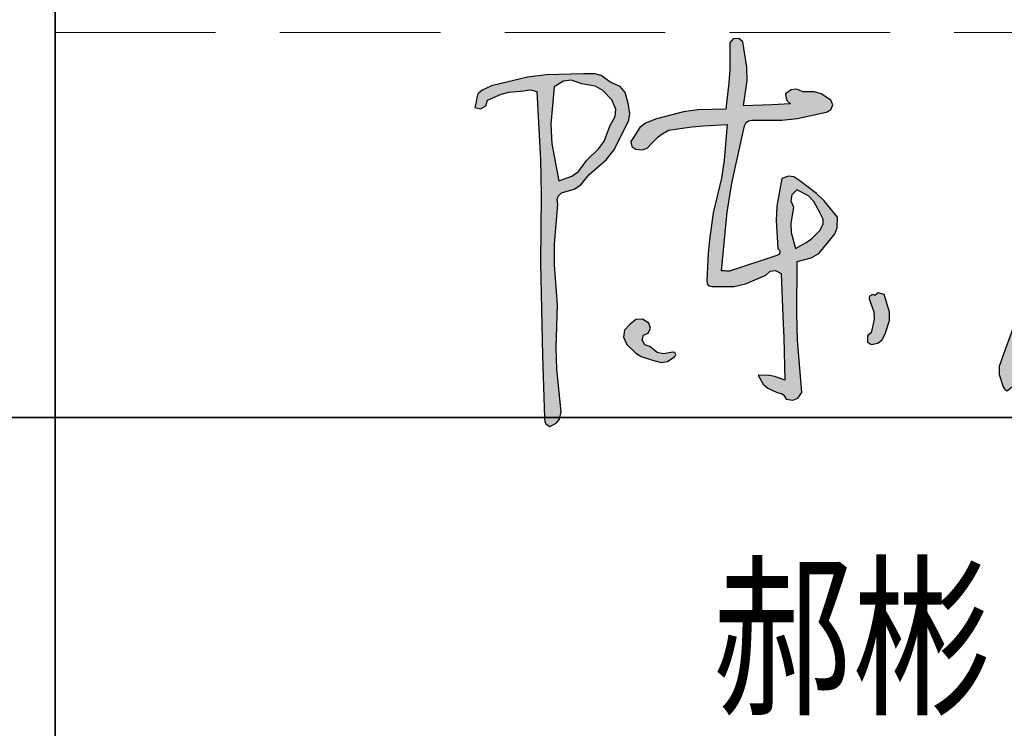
# Model space of a CAD drawing. Extents: x 1109697 to 1467097, y -139975 to 53891.
# Tile 139 of 256: x 1274142 to 1275675, y -121957 to -120853. Entities that reach past the tile are written whole.
import ezdxf

# ---------------------------------------------------------------- set-up
doc = ezdxf.new("R2010")
doc.units = 0
doc.header["$LTSCALE"] = 1000
doc.header["$MEASUREMENT"] = 0
doc.linetypes.add('DASH', pattern=[0.35, 0.25, -0.1])
doc.layers.add('A-ANNO-TEXT', color=7, linetype='Continuous')
doc.layers.add('PUB_TEXT', color=7, linetype='Continuous')
doc.layers.add('不打印线', color=254, linetype='DASH', lineweight=0, plot=False)
doc.layers.add('图框', color=4, linetype='Continuous', lineweight=35)
doc.styles.add('-黑体', font='simhei.ttf', dxfattribs={"width": 0.8})

# ---------------------------------------------------------------- blocks, each defined once
blk = doc.blocks.new('陈岚')
h = blk.add_hatch(color=256)
h.paths.add_polyline_path([(-3.97583878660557, 1.115385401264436), (-3.925680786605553, 1.233462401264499), (-3.919030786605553, 1.309939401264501), (-3.94805478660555, 1.434902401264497), (-3.990838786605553, 1.559401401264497), (-4.054106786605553, 1.624587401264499), (-4.177273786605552, 1.671067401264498), (-4.288731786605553, 1.7406784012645), (-4.365898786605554, 1.759131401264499), (-4.496790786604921, 1.747473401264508), (-4.936480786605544, 1.708949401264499), (-5.157754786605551, 1.6663964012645), (-5.580370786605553, 1.5390924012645), (-5.645457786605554, 1.503923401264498), (-5.676668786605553, 1.482643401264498), (-5.733183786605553, 1.434902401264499), (-5.744699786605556, 1.368288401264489), (-5.750256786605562, 1.334945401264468), (-5.760967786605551, 1.268197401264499), (-5.691688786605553, 1.257342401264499), (-5.631726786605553, 1.297317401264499), (-5.615100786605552, 1.365442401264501), (-5.456995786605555, 1.447995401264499), (-5.367684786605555, 1.477277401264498), (-5.191393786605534, 1.504362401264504), (-5.131640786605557, 1.517241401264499), (-5.098333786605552, 1.517241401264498), (-5.038580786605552, 1.504362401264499), (-4.943640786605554, 0.6956524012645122), (-4.908841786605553, 0.2892014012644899), (-4.864930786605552, -0.5238775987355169), (-4.806296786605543, -1.257817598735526), (-4.774341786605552, -1.624605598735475), (-4.705171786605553, -2.357628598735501), (-4.696142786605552, -2.404569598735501), (-4.677186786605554, -2.4311075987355), (-4.635711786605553, -2.4548725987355), (-4.559575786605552, -2.411021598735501), (-4.524927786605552, -2.3609745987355), (-4.510682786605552, -2.2742755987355), (-4.591717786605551, -1.772641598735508), (-4.616912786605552, -1.517888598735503), (-4.635711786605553, -1.0100985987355), (-4.699707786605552, -0.5357025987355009), (-4.713760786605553, -0.2939985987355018), (-4.705171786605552, 0.1846174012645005), (-4.718312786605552, 0.2403684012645), (-4.708272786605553, 0.2805304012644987), (-4.670441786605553, 0.3235384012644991), (-4.522161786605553, 0.3742254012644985), (-4.447136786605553, 0.4309104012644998), (-4.357870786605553, 0.5597034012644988), (-4.164779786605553, 0.7480454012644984), (-4.082548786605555, 0.8676554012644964)])
h.paths.add_polyline_path([(-4.848408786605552, 1.1266144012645), (-4.837145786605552, 1.5738224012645), (-4.727869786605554, 1.648691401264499), (-4.638574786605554, 1.6638904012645), (-4.510682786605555, 1.629391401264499), (-4.350190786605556, 1.610076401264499), (-4.262931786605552, 1.5705624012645), (-4.142543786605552, 1.4626864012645), (-4.090067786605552, 1.3522714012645), (-4.090067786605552, 1.2674754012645), (-4.142543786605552, 1.157061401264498), (-4.204848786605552, 0.9678614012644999), (-4.259169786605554, 0.8743094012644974), (-4.392600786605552, 0.726407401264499), (-4.485722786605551, 0.5892584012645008), (-4.559855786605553, 0.5280184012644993), (-4.712117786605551, 0.4624584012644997), (-4.822462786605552, 0.8959854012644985)], flags=16)
h.paths.add_polyline_path([(-2.534519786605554, 1.294072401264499), (-2.510800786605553, 1.3138374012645), (-2.468550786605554, 1.323765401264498), (-2.113999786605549, 1.347960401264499), (-1.935123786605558, 1.379193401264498), (-1.593351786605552, 1.4765784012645), (-1.541194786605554, 1.507593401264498), (-1.523776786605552, 1.568557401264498), (-1.551675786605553, 1.622445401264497), (-1.67094778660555, 1.689483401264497), (-1.748522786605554, 1.707260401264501), (-1.885084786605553, 1.698851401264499), (-1.965702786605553, 1.7241754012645), (-2.025418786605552, 1.7142224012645), (-2.093465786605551, 1.6641214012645), (-2.081301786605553, 1.610689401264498), (-2.064796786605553, 1.582631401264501), (-2.024005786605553, 1.546038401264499), (-2.246165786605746, 1.52271140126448), (-2.357307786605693, 1.511597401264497), (-2.579687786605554, 1.490470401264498), (-2.557104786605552, 1.793291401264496), (-2.568702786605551, 1.951309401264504), (-2.635255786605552, 2.2475874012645), (-2.684284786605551, 2.285029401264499), (-2.750854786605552, 2.2759524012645), (-2.788068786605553, 2.2267494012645), (-2.769387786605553, 1.910561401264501), (-2.769387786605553, 1.751089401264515), (-2.788068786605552, 1.434902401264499), (-3.118784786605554, 1.407587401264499), (-3.28599078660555, 1.373289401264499), (-3.600753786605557, 1.2681974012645), (-3.728175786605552, 1.211141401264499), (-3.790154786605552, 1.154188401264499), (-3.857756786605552, 1.032032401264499), (-3.885448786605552, 0.9818934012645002), (-3.871055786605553, 0.9243214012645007), (-3.823026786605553, 0.8931124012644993), (-3.740959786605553, 0.8910594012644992), (-3.688952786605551, 0.9141734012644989), (-3.635483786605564, 0.9764644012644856), (-3.571251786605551, 1.053590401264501), (-3.532064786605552, 1.088422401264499), (-3.447940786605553, 1.143169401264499), (-3.175252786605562, 1.200412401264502), (-3.037121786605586, 1.222736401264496), (-2.760284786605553, 1.254305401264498), (-2.766425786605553, 0.830244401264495), (-2.786107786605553, 0.6165584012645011), (-2.857528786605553, 0.1985094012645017), (-2.883527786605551, -0.1229275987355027), (-2.889108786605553, -0.2847645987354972), (-2.885312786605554, -0.6072295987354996), (-2.878599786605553, -0.6459445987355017), (-2.854567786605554, -0.6699765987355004), (-2.815852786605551, -0.6766895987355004), (-2.557032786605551, -0.6575695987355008), (-2.422310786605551, -0.6201465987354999), (-2.190709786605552, -0.503039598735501), (-2.138965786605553, -0.4507525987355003), (-2.077560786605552, -0.4389435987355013), (-2.010113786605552, -0.4683085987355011), (-1.956014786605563, -0.9735585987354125), (-1.93100578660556, -1.226427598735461), (-1.885084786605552, -1.732485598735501), (-2.008382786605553, -1.694933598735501), (-2.075796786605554, -1.686140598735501), (-2.204601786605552, -1.690809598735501), (-2.138231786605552, -1.793624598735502), (-2.082070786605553, -1.839874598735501), (-1.968437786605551, -1.885298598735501), (-1.91631378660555, -1.890892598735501), (-1.885169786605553, -1.910357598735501), (-1.857300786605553, -1.954758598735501), (-1.777123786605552, -1.964489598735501), (-1.717025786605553, -1.934440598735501), (-1.676703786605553, -1.864460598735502), (-1.764115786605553, -1.248033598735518), (-1.794788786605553, -0.9371205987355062), (-1.829516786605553, -0.3154965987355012), (-1.66402778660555, -0.2635685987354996), (-1.579616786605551, -0.2039845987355), (-1.475269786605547, -0.0654395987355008), (-1.401966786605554, 0.0388504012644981), (-1.380117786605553, 0.1128034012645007), (-1.384970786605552, 0.2401854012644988), (-1.553559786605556, 0.4225084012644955), (-1.650667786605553, 0.5053364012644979), (-1.857300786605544, 0.6430554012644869), (-1.932268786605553, 0.6858244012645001), (-1.992785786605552, 0.6897284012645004), (-2.072627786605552, 0.6569474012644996), (-2.109790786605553, 0.3256044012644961), (-2.108361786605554, 0.1541024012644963), (-2.065681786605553, -0.1765755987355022), (-2.040891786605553, -0.1990435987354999), (-2.044460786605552, -0.2418735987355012), (-2.07262778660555, -0.2599285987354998), (-2.292209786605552, -0.3486205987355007), (-2.401957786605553, -0.3930745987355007), (-2.621363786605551, -0.4822005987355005), (-2.660261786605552, -0.4822005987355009), (-2.679710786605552, -0.4822005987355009), (-2.718607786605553, -0.4822005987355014), (-2.692169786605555, 0.2150944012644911), (-2.658606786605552, 0.5647164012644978), (-2.551903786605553, 1.254305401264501)])
h.paths.add_polyline_path([(-1.940978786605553, 0.4690934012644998), (-1.885084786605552, 0.5319184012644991), (-1.742903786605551, 0.4689114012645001), (-1.673782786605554, 0.4080184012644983), (-1.593351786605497, 0.2749154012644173), (-1.552201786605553, 0.2054194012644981), (-1.548239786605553, 0.1479684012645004), (-1.579459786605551, 0.0734814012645), (-1.677065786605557, -0.0349075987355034), (-1.734602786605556, -0.0838145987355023), (-1.857300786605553, -0.1626835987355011), (-1.919459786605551, 0.0229394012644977), (-1.931544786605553, 0.1286764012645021), (-1.912868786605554, 0.3235384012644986), (-1.950348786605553, 0.3988134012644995)], flags=16)
h.paths.add_polyline_path([(-3.593807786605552, -1.301832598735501), (-3.537311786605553, -1.275250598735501), (-3.513749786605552, -1.213399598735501), (-3.538239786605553, -1.1559655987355), (-3.617816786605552, -1.114786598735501), (-3.693518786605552, -1.124249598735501), (-3.760511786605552, -1.1837495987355), (-3.822779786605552, -1.258907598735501), (-3.829919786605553, -1.342202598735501), (-3.781349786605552, -1.4268605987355), (-3.674408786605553, -1.519823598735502), (-3.60555678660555, -1.556544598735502), (-3.468778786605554, -1.5935655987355), (-3.362517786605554, -1.615492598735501), (-3.289968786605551, -1.598309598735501), (-3.204829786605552, -1.5310505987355), (-3.196424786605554, -1.510287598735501), (-3.210457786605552, -1.485728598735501), (-3.232613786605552, -1.482428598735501), (-3.341671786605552, -1.511341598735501), (-3.417697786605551, -1.498037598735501), (-3.51045478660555, -1.433806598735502), (-3.570984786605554, -1.418491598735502), (-3.605987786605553, -1.363069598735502)], flags=17)
h.paths.add_polyline_path([(-0.6955067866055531, -0.8473235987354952), (-0.752882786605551, -0.6905815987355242), (-0.7733557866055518, -0.6406705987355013), (-0.8459987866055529, -0.6253775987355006), (-0.8848567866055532, -0.662797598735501), (-0.9130757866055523, -0.6524595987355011), (-0.9460607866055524, -0.6744495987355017), (-0.9473717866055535, -0.7044735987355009), (-0.8833727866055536, -0.8536415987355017), (-0.8720767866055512, -0.9472325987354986), (-0.8987487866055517, -1.107343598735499), (-0.9406357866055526, -1.1439635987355), (-0.9371337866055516, -1.214004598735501), (-0.8918027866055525, -1.246263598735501), (-0.810390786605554, -1.222950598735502), (-0.7664367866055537, -1.184729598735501), (-0.7320447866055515, -1.107343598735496), (-0.6905897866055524, -0.9456605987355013)])
h.paths.add_polyline_path([(1.706011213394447, 1.4071184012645), (1.663840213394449, 1.4579434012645), (1.607877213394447, 1.472542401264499), (1.546252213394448, 1.448794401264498), (1.472506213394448, 1.4098484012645), (1.414047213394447, 1.407899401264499), (1.337871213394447, 1.441848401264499), (1.432385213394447, 1.669793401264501), (1.451255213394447, 1.808170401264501), (1.421223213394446, 2.053098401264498), (1.383244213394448, 2.0974784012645), (1.308948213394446, 2.093940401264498), (1.27535721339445, 2.046152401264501), (1.254100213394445, 1.828327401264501), (1.238762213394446, 1.719571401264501), (1.198951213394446, 1.504362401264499), (1.141307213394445, 1.497810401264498), (1.111761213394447, 1.488947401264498), (1.060030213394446, 1.462686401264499), (1.060290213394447, 1.422233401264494), (1.066663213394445, 1.399926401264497), (1.087814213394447, 1.365442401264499), (1.027760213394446, 1.325198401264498), (0.964004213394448, 1.3276504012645), (0.9072182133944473, 1.372388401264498), (0.9203032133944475, 1.397825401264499), (0.9009982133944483, 1.432574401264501), (0.8724872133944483, 1.4349024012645), (0.858842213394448, 1.3996614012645), (0.8132852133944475, 1.3856444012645), (0.7821892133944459, 1.407118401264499), (0.7208222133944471, 1.416806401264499), (0.6723382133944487, 1.3925644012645), (0.6432682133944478, 1.3376584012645), (0.6634822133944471, 1.255421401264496), (0.7035562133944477, 1.209336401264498), (0.7821892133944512, 1.177899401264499), (1.028252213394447, 1.180186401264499), (1.153137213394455, 1.1943774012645), (1.393439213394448, 1.247359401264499), (1.226392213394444, 0.8505704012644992), (1.157520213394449, 0.6439534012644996), (1.053084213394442, 0.2262934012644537), (0.9314562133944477, -0.3740525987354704), (0.8575572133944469, -0.6724365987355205), (0.6849452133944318, -1.260155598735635), (0.6430532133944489, -1.410233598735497), (0.6480972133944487, -1.504390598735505), (0.7057832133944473, -1.649133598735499), (0.7219562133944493, -1.668997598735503), (0.7323012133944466, -1.677864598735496), (0.7544052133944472, -1.690809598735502), (0.7988202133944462, -1.650312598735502), (0.8249692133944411, -1.632880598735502), (0.8794332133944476, -1.607457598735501), (0.9603392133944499, -0.9679095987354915), (1.020513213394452, -0.6488465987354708), (1.178113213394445, -0.0237635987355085), (1.25288021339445, 0.3808164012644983), (1.312508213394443, 0.5824154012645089), (1.469846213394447, 0.9625724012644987), (1.579842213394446, 1.131226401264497), (1.627832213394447, 1.22156140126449)])
h.paths.add_polyline_path([(2.215991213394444, 0.0692164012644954), (2.282531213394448, 0.1568334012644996), (2.297940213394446, 0.2276284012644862), (2.300823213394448, 0.2651114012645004), (2.296423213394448, 0.3374304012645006), (2.24708421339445, 0.3760954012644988), (2.204814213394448, 0.3857024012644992), (2.143610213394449, 0.3721604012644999), (2.054580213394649, 0.2917204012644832), (2.010125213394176, 0.2514334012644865), (1.921337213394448, 0.1707254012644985), (1.71694821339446, 0.253773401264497), (1.609580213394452, 0.2862664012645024), (1.393439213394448, 0.3304844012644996), (1.347616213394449, 0.2807824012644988), (1.361758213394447, 0.1959324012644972), (1.421223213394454, 0.1637794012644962), (1.594659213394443, 0.0989524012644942), (1.679438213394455, 0.0579764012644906), (1.837985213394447, -0.0376555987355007), (1.738156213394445, -0.2341385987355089), (1.675333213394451, -0.3283725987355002), (1.532360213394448, -0.4960935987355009), (1.47655921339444, -0.4938675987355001), (1.448576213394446, -0.491068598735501), (1.39343921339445, -0.4822005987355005), (1.38430821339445, -0.5471345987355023), (1.425959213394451, -0.603661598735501), (1.490684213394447, -0.6141755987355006), (1.515689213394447, -0.6225105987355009), (1.528192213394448, -0.6266785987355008), (1.553198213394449, -0.6350135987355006), (1.664262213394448, -0.6069415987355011), (1.725258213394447, -0.5573825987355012), (1.775471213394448, -0.4544165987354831), (1.879736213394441, -0.2739975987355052), (1.944034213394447, -0.1882675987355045), (2.08804221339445, -0.0376555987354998), (2.175659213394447, 0.0288844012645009)])
h.paths.add_polyline_path([(2.602048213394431, 0.8444904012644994), (2.540021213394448, 0.9119554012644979), (2.466253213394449, 0.9303974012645), (2.379775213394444, 0.9000584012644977), (2.230444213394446, 0.8969114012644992), (2.146880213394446, 0.8690564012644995), (2.025528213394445, 0.7819754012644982), (1.897887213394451, 0.7005684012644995), (1.839754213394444, 0.6377224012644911), (1.768525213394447, 0.5041344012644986), (1.783183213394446, 0.4736774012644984), (1.828133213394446, 0.4661854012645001), (1.851877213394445, 0.4902424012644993), (1.840571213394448, 0.5239794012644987), (1.872049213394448, 0.5633284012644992), (1.907445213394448, 0.5597034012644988), (1.910705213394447, 0.5375414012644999), (1.935319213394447, 0.5234764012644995), (1.956068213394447, 0.5319184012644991), (2.053714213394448, 0.6357974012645), (2.120249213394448, 0.6791224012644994), (2.254747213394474, 0.7264074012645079), (2.346413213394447, 0.7607194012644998), (2.416297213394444, 0.7527324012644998), (2.497858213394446, 0.6986234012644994), (2.505184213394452, 0.6684364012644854), (2.512834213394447, 0.6531364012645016), (2.532588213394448, 0.6291634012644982), (2.532588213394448, 0.4569014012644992), (2.532588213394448, 0.3707714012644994), (2.532588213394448, 0.1985094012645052), (2.446424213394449, -0.2332295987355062), (2.429264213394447, -0.4591625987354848), (2.449235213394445, -0.8989625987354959), (2.463455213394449, -0.9731935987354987), (2.494133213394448, -1.015376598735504), (2.560372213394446, -1.051775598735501), (2.641258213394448, -1.053675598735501), (2.685179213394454, -1.066224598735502), (2.754861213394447, -1.1073435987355), (2.924171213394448, -1.122707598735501), (3.021245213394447, -1.1032925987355), (3.171622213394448, -1.0239915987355), (3.308692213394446, -0.916019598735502), (3.368242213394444, -0.8376645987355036), (3.43557121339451, -0.6766895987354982), (3.488439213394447, -0.5481025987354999), (3.484649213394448, -0.4533425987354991), (3.421679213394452, -0.329388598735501), (3.336385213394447, -0.1289275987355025), (3.260975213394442, -0.0315235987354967), (3.088270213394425, 0.101265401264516), (3.049111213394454, 0.1281104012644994), (3.024289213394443, 0.1374194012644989), (2.977133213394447, 0.1429414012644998), (3.094192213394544, -0.0457645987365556), (3.152539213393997, -0.1402315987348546), (3.268867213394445, -0.3293885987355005), (3.295387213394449, -0.4639585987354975), (3.285397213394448, -0.5455475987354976), (3.227190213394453, -0.6697435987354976), (3.129652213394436, -0.780203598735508), (3.076263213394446, -0.8321885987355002), (2.963241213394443, -0.9267465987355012), (2.848125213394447, -0.9627975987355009), (2.765413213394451, -0.9512555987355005), (2.664562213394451, -0.8850705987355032), (2.639304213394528, -0.8575155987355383), (2.626799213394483, -0.8436215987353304), (2.602048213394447, -0.8156105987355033), (2.671861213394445, -0.2519715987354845), (2.690049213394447, 0.0334384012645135), (2.692346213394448, 0.6013794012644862), (2.701867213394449, 0.7046764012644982), (2.676693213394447, 0.7724534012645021)])
for p, q in [((-2.750854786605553, 2.275952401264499), (-2.788068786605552, 2.2267494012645)), ((-2.788068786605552, 2.2267494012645), (-2.769387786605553, 1.910561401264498)), ((-2.684284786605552, 2.285029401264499), (-2.750854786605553, 2.275952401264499)), ((-2.635255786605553, 2.247587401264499), (-2.684284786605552, 2.285029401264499)), ((-2.568702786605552, 1.951309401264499), (-2.635255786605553, 2.247587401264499)), ((1.275357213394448, 2.046152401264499), (1.254100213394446, 1.8283274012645)), ((1.308948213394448, 2.093940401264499), (1.275357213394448, 2.046152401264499)), ((1.383244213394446, 2.0974784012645), (1.308948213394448, 2.093940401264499)), ((1.421223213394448, 2.053098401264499), (1.383244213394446, 2.0974784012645)), ((1.451255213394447, 1.808170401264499), (1.421223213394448, 2.053098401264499)), ((-2.769387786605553, 1.910561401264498), (-2.769387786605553, 1.751089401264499)), ((-2.557104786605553, 1.793291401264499), (-2.568702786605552, 1.951309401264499)), ((-4.365898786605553, 1.759131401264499), (-4.496790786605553, 1.747473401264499)), ((-4.288731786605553, 1.7406784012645), (-4.365898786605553, 1.759131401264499)), ((-2.579687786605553, 1.490470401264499), (-2.557104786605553, 1.793291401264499)), ((1.254100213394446, 1.8283274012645), (1.238762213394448, 1.719571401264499)), ((1.432385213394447, 1.669793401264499), (1.451255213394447, 1.808170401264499)), ((-5.157754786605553, 1.6663964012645), (-5.580370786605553, 1.539092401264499)), ((-4.936480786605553, 1.708949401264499), (-5.157754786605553, 1.6663964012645)), ((-4.496790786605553, 1.747473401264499), (-4.936480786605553, 1.708949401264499)), ((-4.727869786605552, 1.648691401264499), (-4.837145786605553, 1.573822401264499)), ((-4.638574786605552, 1.663890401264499), (-4.727869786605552, 1.648691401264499)), ((-4.510682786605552, 1.629391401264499), (-4.638574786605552, 1.663890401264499)), ((-4.177273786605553, 1.6710674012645), (-4.288731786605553, 1.7406784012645)), ((-4.054106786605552, 1.624587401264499), (-4.177273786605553, 1.6710674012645)), ((-2.769387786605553, 1.751089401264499), (-2.788068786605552, 1.434902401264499)), ((-2.025418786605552, 1.714222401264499), (-2.093465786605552, 1.6641214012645)), ((-2.093465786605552, 1.6641214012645), (-2.081301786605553, 1.6106894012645)), ((-1.965702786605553, 1.724175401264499), (-2.025418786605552, 1.714222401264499)), ((-1.885084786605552, 1.698851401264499), (-1.965702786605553, 1.724175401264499)), ((-1.748522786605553, 1.7072604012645), (-1.885084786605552, 1.698851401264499)), ((-1.670947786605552, 1.689483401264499), (-1.748522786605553, 1.7072604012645)), ((-1.551675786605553, 1.622445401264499), (-1.670947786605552, 1.689483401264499)), ((1.238762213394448, 1.719571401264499), (1.198951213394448, 1.504362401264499)), ((1.337871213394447, 1.441848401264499), (1.432385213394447, 1.669793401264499)), ((-5.580370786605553, 1.539092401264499), (-5.645457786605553, 1.503923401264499)), ((-4.837145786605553, 1.573822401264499), (-4.848408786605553, 1.1266144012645)), ((-4.350190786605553, 1.610076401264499), (-4.510682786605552, 1.629391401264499)), ((-4.262931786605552, 1.570562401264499), (-4.350190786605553, 1.610076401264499)), ((-4.142543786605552, 1.462686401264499), (-4.262931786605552, 1.570562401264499)), ((-3.990838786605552, 1.559401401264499), (-4.054106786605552, 1.624587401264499)), ((-3.948054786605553, 1.434902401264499), (-3.990838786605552, 1.559401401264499)), ((-2.246165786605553, 1.522711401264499), (-2.357307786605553, 1.511597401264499)), ((-2.024005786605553, 1.546038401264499), (-2.246165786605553, 1.522711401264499)), ((-2.081301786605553, 1.6106894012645), (-2.064796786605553, 1.582631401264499)), ((-2.064796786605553, 1.582631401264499), (-2.024005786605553, 1.546038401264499)), ((-1.523776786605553, 1.568557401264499), (-1.551675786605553, 1.622445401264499)), ((-1.541194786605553, 1.507593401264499), (-1.523776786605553, 1.568557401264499)), ((-5.733183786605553, 1.434902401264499), (-5.744699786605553, 1.3682884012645)), ((-5.676668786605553, 1.482643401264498), (-5.733183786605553, 1.434902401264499)), ((-5.645457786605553, 1.503923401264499), (-5.676668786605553, 1.482643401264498)), ((-5.615100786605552, 1.3654424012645), (-5.456995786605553, 1.4479954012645)), ((-5.456995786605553, 1.4479954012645), (-5.367684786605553, 1.477277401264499)), ((-5.367684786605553, 1.477277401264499), (-5.191393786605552, 1.504362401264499)), ((-5.191393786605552, 1.504362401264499), (-5.131640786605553, 1.517241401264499)), ((-5.131640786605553, 1.517241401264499), (-5.098333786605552, 1.517241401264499)), ((-5.098333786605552, 1.517241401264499), (-5.038580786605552, 1.504362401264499)), ((-5.038580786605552, 1.504362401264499), (-4.943640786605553, 0.6956524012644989)), ((-4.090067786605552, 1.3522714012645), (-4.142543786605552, 1.462686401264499)), ((-3.919030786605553, 1.3099394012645), (-3.948054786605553, 1.434902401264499)), ((-3.118784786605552, 1.407587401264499), (-3.285990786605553, 1.3732894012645)), ((-2.788068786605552, 1.434902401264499), (-3.118784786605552, 1.407587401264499)), ((-2.357307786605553, 1.511597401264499), (-2.579687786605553, 1.490470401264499)), ((-1.935123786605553, 1.379193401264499), (-1.593351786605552, 1.4765784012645)), ((-1.593351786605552, 1.4765784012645), (-1.541194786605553, 1.507593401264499)), ((0.7208222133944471, 1.416806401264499), (0.6723382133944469, 1.392564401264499)), ((0.7821892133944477, 1.407118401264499), (0.7208222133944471, 1.416806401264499)), ((0.8132852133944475, 1.385644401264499), (0.7821892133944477, 1.407118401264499)), ((0.8724872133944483, 1.434902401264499), (0.8588422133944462, 1.399661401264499)), ((0.9009982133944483, 1.4325744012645), (0.8724872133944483, 1.434902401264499)), ((0.9203032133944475, 1.397825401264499), (0.9009982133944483, 1.4325744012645)), ((1.111761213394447, 1.488947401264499), (1.060030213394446, 1.462686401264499)), ((1.060030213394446, 1.462686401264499), (1.060290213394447, 1.422233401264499)), ((1.060290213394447, 1.422233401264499), (1.066663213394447, 1.399926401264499)), ((1.141307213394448, 1.497810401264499), (1.111761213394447, 1.488947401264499)), ((1.198951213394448, 1.504362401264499), (1.141307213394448, 1.497810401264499)), ((1.414047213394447, 1.407899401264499), (1.337871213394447, 1.441848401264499)), ((1.472506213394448, 1.409848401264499), (1.414047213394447, 1.407899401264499)), ((1.546252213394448, 1.448794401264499), (1.472506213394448, 1.409848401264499)), ((1.607877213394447, 1.4725424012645), (1.546252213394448, 1.448794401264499)), ((1.663840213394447, 1.457943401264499), (1.607877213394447, 1.4725424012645)), ((1.627832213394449, 1.221561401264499), (1.706011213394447, 1.407118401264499)), ((1.706011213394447, 1.407118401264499), (1.663840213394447, 1.457943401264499)), ((-5.750256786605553, 1.334945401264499), (-5.760967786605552, 1.268197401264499)), ((-5.744699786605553, 1.3682884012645), (-5.750256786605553, 1.334945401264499)), ((-5.691688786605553, 1.257342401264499), (-5.631726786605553, 1.297317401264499)), ((-5.631726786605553, 1.297317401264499), (-5.615100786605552, 1.3654424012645)), ((-4.090067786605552, 1.267475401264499), (-4.090067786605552, 1.3522714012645)), ((-3.925680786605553, 1.233462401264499), (-3.919030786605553, 1.3099394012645)), ((-3.285990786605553, 1.3732894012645), (-3.600753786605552, 1.268197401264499)), ((-2.551903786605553, 1.254305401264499), (-2.534519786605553, 1.294072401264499)), ((-2.534519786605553, 1.294072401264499), (-2.510800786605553, 1.313837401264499)), ((-2.510800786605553, 1.313837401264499), (-2.468550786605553, 1.323765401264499)), ((-2.468550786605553, 1.323765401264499), (-2.113999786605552, 1.347960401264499)), ((-2.113999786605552, 1.347960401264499), (-1.935123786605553, 1.379193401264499)), ((0.6723382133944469, 1.392564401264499), (0.6432682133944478, 1.337658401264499)), ((0.6432682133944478, 1.337658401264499), (0.6634822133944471, 1.255421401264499)), ((0.8588422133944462, 1.399661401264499), (0.8132852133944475, 1.385644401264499)), ((0.9072182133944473, 1.372388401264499), (0.9203032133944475, 1.397825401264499)), ((0.964004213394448, 1.327650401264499), (0.9072182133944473, 1.372388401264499)), ((1.027760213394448, 1.325198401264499), (0.964004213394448, 1.327650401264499)), ((1.087814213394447, 1.3654424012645), (1.027760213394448, 1.325198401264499)), ((1.066663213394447, 1.399926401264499), (1.087814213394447, 1.3654424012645)), ((-5.760967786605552, 1.268197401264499), (-5.691688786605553, 1.257342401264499)), ((-4.142543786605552, 1.157061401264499), (-4.090067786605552, 1.267475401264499)), ((-3.975838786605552, 1.1153854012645), (-3.925680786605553, 1.233462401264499)), ((-3.728175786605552, 1.211141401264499), (-3.790154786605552, 1.154188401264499)), ((-3.600753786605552, 1.268197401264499), (-3.728175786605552, 1.211141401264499)), ((-3.447940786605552, 1.143169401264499), (-3.175252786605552, 1.200412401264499)), ((-3.175252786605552, 1.200412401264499), (-3.037121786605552, 1.222736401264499)), ((-3.037121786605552, 1.222736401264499), (-2.760284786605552, 1.254305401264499)), ((-2.760284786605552, 1.254305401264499), (-2.766425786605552, 0.8302444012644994)), ((-2.658606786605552, 0.5647164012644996), (-2.551903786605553, 1.254305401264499)), ((0.6634822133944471, 1.255421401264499), (0.7035562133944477, 1.209336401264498)), ((0.7035562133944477, 1.209336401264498), (0.7821892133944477, 1.177899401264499)), ((0.7821892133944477, 1.177899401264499), (1.028252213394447, 1.180186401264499)), ((1.028252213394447, 1.180186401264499), (1.153137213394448, 1.194377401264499)), ((1.153137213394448, 1.194377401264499), (1.393439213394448, 1.247359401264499)), ((1.393439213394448, 1.247359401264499), (1.226392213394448, 0.8505704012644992)), ((1.579842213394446, 1.131226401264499), (1.627832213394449, 1.221561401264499)), ((-4.848408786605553, 1.1266144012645), (-4.822462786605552, 0.8959854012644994)), ((-4.204848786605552, 0.967861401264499), (-4.142543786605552, 1.157061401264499)), ((-4.082548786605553, 0.867655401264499), (-3.975838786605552, 1.1153854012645)), ((-3.790154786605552, 1.154188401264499), (-3.857756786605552, 1.032032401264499)), ((-3.635483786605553, 0.9764644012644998), (-3.571251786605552, 1.053590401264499)), ((-3.571251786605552, 1.053590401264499), (-3.532064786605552, 1.088422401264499)), ((-3.532064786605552, 1.088422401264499), (-3.447940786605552, 1.143169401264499)), ((1.469846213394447, 0.9625724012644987), (1.579842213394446, 1.131226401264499)), ((-4.259169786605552, 0.8743094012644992), (-4.204848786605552, 0.967861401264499)), ((-3.857756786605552, 1.032032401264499), (-3.885448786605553, 0.9818934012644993)), ((-3.885448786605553, 0.9818934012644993), (-3.871055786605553, 0.9243214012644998)), ((-3.688952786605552, 0.9141734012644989), (-3.635483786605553, 0.9764644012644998)), ((1.312508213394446, 0.5824154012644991), (1.469846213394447, 0.9625724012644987)), ((-4.822462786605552, 0.8959854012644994), (-4.712117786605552, 0.4624584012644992)), ((-4.392600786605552, 0.726407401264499), (-4.259169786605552, 0.8743094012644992)), ((-4.164779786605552, 0.7480454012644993), (-4.082548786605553, 0.867655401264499)), ((-3.871055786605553, 0.9243214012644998), (-3.823026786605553, 0.8931124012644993)), ((-3.823026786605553, 0.8931124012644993), (-3.740959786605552, 0.8910594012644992)), ((-3.740959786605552, 0.8910594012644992), (-3.688952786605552, 0.9141734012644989)), ((-2.766425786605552, 0.8302444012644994), (-2.786107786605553, 0.6165584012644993)), ((1.226392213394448, 0.8505704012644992), (1.157520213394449, 0.6439534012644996)), ((2.146880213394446, 0.8690564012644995), (2.025528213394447, 0.781975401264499)), ((2.230444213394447, 0.8969114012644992), (2.146880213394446, 0.8690564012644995)), ((2.379775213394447, 0.9000584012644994), (2.230444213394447, 0.8969114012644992)), ((2.466253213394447, 0.9303974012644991), (2.379775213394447, 0.9000584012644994)), ((2.540021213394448, 0.9119554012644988), (2.466253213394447, 0.9303974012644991)), ((2.602048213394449, 0.8444904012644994), (2.540021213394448, 0.9119554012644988)), ((2.676693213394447, 0.7724534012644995), (2.602048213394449, 0.8444904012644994)), ((-4.485722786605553, 0.589258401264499), (-4.392600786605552, 0.726407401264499)), ((-4.357870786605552, 0.5597034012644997), (-4.164779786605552, 0.7480454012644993)), ((2.025528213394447, 0.781975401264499), (1.897887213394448, 0.7005684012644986)), ((2.120249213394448, 0.6791224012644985), (2.254747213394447, 0.726407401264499)), ((2.254747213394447, 0.726407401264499), (2.346413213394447, 0.7607194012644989)), ((2.346413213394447, 0.7607194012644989), (2.416297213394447, 0.7527324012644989)), ((2.416297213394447, 0.7527324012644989), (2.497858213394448, 0.6986234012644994)), ((2.701867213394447, 0.704676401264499), (2.676693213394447, 0.7724534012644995)), ((2.692346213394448, 0.6013794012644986), (2.701867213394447, 0.704676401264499)), ((-4.943640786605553, 0.6956524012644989), (-4.908841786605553, 0.2892014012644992)), ((-4.559855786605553, 0.5280184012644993), (-4.485722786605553, 0.589258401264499)), ((-2.786107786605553, 0.6165584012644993), (-2.857528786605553, 0.198509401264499)), ((-2.072627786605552, 0.6569474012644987), (-2.109790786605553, 0.3256044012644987)), ((-1.992785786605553, 0.6897284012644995), (-2.072627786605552, 0.6569474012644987)), ((-1.932268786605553, 0.6858244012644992), (-1.992785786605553, 0.6897284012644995)), ((-1.857300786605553, 0.6430554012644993), (-1.932268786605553, 0.6858244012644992)), ((-1.650667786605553, 0.5053364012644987), (-1.857300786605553, 0.6430554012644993)), ((1.157520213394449, 0.6439534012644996), (1.053084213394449, 0.226293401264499)), ((1.839754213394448, 0.6377224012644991), (1.768525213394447, 0.5041344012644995)), ((1.897887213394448, 0.7005684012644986), (1.839754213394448, 0.6377224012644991)), ((1.956068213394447, 0.5319184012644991), (2.053714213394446, 0.6357974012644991)), ((2.053714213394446, 0.6357974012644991), (2.120249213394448, 0.6791224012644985)), ((2.497858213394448, 0.6986234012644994), (2.505184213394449, 0.6684364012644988)), ((2.505184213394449, 0.6684364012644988), (2.512834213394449, 0.6531364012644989)), ((2.512834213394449, 0.6531364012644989), (2.532588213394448, 0.6291634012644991)), ((2.532588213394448, 0.6291634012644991), (2.532588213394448, 0.4569014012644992)), ((2.690049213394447, 0.0334384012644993), (2.692346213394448, 0.6013794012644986)), ((-4.712117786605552, 0.4624584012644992), (-4.559855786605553, 0.5280184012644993)), ((-4.447136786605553, 0.4309104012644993), (-4.357870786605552, 0.5597034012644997)), ((-2.692169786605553, 0.2150944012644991), (-2.658606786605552, 0.5647164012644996)), ((-1.940978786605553, 0.4690934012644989), (-1.950348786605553, 0.3988134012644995)), ((-1.885084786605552, 0.5319184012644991), (-1.940978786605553, 0.4690934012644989)), ((-1.742903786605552, 0.4689114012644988), (-1.885084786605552, 0.5319184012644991)), ((-1.673782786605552, 0.4080184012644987), (-1.742903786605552, 0.4689114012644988)), ((-1.553559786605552, 0.4225084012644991), (-1.650667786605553, 0.5053364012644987)), ((1.252880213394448, 0.3808164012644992), (1.312508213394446, 0.5824154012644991)), ((1.768525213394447, 0.5041344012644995), (1.783183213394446, 0.4736774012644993)), ((1.783183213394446, 0.4736774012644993), (1.828133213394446, 0.4661854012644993)), ((1.828133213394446, 0.4661854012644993), (1.851877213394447, 0.4902424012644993)), ((1.840571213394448, 0.5239794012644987), (1.872049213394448, 0.5633284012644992)), ((1.851877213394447, 0.4902424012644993), (1.840571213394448, 0.5239794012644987)), ((1.872049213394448, 0.5633284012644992), (1.907445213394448, 0.5597034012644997)), ((1.907445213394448, 0.5597034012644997), (1.910705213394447, 0.537541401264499)), ((1.910705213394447, 0.537541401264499), (1.935319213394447, 0.5234764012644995)), ((1.935319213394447, 0.5234764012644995), (1.956068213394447, 0.5319184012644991)), ((-4.670441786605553, 0.3235384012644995), (-4.522161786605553, 0.374225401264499)), ((-4.522161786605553, 0.374225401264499), (-4.447136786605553, 0.4309104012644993)), ((-1.950348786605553, 0.3988134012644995), (-1.912868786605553, 0.3235384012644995)), ((-1.593351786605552, 0.274915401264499), (-1.673782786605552, 0.4080184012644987)), ((-1.384970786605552, 0.2401854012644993), (-1.553559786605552, 0.4225084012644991)), ((1.178113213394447, -0.0237635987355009), (1.252880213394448, 0.3808164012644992)), ((2.143610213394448, 0.3721604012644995), (2.054580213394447, 0.2917204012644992)), ((2.204814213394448, 0.3857024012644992), (2.143610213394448, 0.3721604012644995)), ((2.247084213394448, 0.3760954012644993), (2.204814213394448, 0.3857024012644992)), ((2.296423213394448, 0.3374304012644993), (2.247084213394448, 0.3760954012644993)), ((2.532588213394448, 0.4569014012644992), (2.532588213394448, 0.3707714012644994)), ((2.532588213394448, 0.3707714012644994), (2.532588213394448, 0.198509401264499)), ((-4.908841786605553, 0.2892014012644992), (-4.864930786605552, -0.5238775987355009)), ((-4.718312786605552, 0.2403684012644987), (-4.708272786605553, 0.2805304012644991)), ((-4.705171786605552, 0.1846174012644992), (-4.718312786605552, 0.2403684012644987)), ((-4.708272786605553, 0.2805304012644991), (-4.670441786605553, 0.3235384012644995)), ((-2.109790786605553, 0.3256044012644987), (-2.108361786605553, 0.1541024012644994)), ((-1.912868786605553, 0.3235384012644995), (-1.931544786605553, 0.128676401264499)), ((-1.552201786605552, 0.205419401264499), (-1.593351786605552, 0.274915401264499)), ((-1.380117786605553, 0.1128034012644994), (-1.384970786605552, 0.2401854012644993)), ((1.393439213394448, 0.3304844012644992), (1.347616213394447, 0.2807824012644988)), ((1.347616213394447, 0.2807824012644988), (1.361758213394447, 0.195932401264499)), ((1.609580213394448, 0.2862664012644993), (1.393439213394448, 0.3304844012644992)), ((1.716948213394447, 0.2537734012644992), (1.609580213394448, 0.2862664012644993)), ((1.921337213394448, 0.170725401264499), (1.716948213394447, 0.2537734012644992)), ((2.010125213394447, 0.251433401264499), (1.921337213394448, 0.170725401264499)), ((2.054580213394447, 0.2917204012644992), (2.010125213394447, 0.251433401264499)), ((2.300823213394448, 0.2651114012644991), (2.296423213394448, 0.3374304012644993)), ((2.297940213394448, 0.2276284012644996), (2.300823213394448, 0.2651114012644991)), ((-4.713760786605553, -0.2939985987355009), (-4.705171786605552, 0.1846174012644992)), ((-2.857528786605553, 0.198509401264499), (-2.883527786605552, -0.122927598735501)), ((-2.718607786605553, -0.4822005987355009), (-2.692169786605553, 0.2150944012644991)), ((-2.108361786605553, 0.1541024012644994), (-2.065681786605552, -0.1765755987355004)), ((-1.931544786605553, 0.128676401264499), (-1.919459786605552, 0.0229394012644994)), ((-1.579459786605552, 0.0734814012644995), (-1.548239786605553, 0.1479684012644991)), ((-1.548239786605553, 0.1479684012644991), (-1.552201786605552, 0.205419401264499)), ((1.053084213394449, 0.226293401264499), (0.9314562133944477, -0.3740525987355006)), ((1.361758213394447, 0.195932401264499), (1.421223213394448, 0.1637794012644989)), ((1.421223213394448, 0.1637794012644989), (1.594659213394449, 0.0989524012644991)), ((2.215991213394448, 0.0692164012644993), (2.282531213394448, 0.1568334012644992)), ((2.282531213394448, 0.1568334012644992), (2.297940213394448, 0.2276284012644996)), ((2.532588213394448, 0.198509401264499), (2.446424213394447, -0.2332295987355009)), ((3.024289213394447, 0.1374194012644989), (2.977133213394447, 0.1429414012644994)), ((2.977133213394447, 0.1429414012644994), (3.094192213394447, -0.0457645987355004)), ((3.049111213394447, 0.1281104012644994), (3.024289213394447, 0.1374194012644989)), ((3.088270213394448, 0.1012654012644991), (3.049111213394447, 0.1281104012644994)), ((-1.919459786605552, 0.0229394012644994), (-1.857300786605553, -0.1626835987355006)), ((-1.677065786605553, -0.0349075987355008), (-1.579459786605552, 0.0734814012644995)), ((-1.475269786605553, -0.0654395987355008), (-1.401966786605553, 0.038850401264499)), ((-1.401966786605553, 0.038850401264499), (-1.380117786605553, 0.1128034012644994)), ((1.594659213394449, 0.0989524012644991), (1.679438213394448, 0.057976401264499)), ((1.679438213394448, 0.057976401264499), (1.837985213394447, -0.0376555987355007)), ((2.088042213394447, -0.0376555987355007), (2.175659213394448, 0.0288844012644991)), ((2.175659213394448, 0.0288844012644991), (2.215991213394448, 0.0692164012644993)), ((2.671861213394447, -0.2519715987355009), (2.690049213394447, 0.0334384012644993)), ((3.260975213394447, -0.0315235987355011), (3.088270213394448, 0.1012654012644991)), ((-1.857300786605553, -0.1626835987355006), (-1.734602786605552, -0.0838145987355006)), ((-1.734602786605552, -0.0838145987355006), (-1.677065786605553, -0.0349075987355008)), ((-1.579616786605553, -0.2039845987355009), (-1.475269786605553, -0.0654395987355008)), ((1.020513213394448, -0.648846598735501), (1.178113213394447, -0.0237635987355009)), ((1.837985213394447, -0.0376555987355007), (1.738156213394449, -0.2341385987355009)), ((1.944034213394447, -0.1882675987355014), (2.088042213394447, -0.0376555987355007)), ((3.094192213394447, -0.0457645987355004), (3.152539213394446, -0.1402315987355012)), ((3.336385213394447, -0.1289275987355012), (3.260975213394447, -0.0315235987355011)), ((-2.883527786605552, -0.122927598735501), (-2.889108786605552, -0.2847645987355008)), ((-2.065681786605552, -0.1765755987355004), (-2.040891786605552, -0.1990435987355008)), ((-2.040891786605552, -0.1990435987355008), (-2.044460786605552, -0.2418735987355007)), ((-1.664027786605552, -0.2635685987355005), (-1.579616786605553, -0.2039845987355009)), ((1.879736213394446, -0.2739975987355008), (1.944034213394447, -0.1882675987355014)), ((2.446424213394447, -0.2332295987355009), (2.429264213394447, -0.4591625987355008)), ((3.152539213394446, -0.1402315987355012), (3.268867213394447, -0.3293885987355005)), ((3.421679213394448, -0.3293885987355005), (3.336385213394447, -0.1289275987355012)), ((-4.699707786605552, -0.5357025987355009), (-4.713760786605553, -0.2939985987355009)), ((-2.889108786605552, -0.2847645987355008), (-2.885312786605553, -0.6072295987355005)), ((-2.292209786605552, -0.3486205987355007), (-2.401957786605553, -0.3930745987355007)), ((-2.072627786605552, -0.2599285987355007), (-2.292209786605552, -0.3486205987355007)), ((-2.044460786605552, -0.2418735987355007), (-2.072627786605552, -0.2599285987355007)), ((-1.829516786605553, -0.3154965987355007), (-1.664027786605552, -0.2635685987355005)), ((-1.794788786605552, -0.9371205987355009), (-1.829516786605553, -0.3154965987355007)), ((1.675333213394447, -0.3283725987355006), (1.532360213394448, -0.4960935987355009)), ((1.738156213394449, -0.2341385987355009), (1.675333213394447, -0.3283725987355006)), ((1.775471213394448, -0.4544165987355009), (1.879736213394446, -0.2739975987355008)), ((2.602048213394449, -0.8156105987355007), (2.671861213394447, -0.2519715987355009)), ((3.268867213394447, -0.3293885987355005), (3.295387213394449, -0.4639585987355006)), ((3.484649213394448, -0.4533425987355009), (3.421679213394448, -0.3293885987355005)), ((-2.401957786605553, -0.3930745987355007), (-2.621363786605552, -0.4822005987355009)), ((-2.190709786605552, -0.503039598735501), (-2.138965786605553, -0.4507525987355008)), ((-2.138965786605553, -0.4507525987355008), (-2.077560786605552, -0.4389435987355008)), ((-2.077560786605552, -0.4389435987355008), (-2.010113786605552, -0.4683085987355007)), ((0.9314562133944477, -0.3740525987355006), (0.8575572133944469, -0.6724365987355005)), ((1.725258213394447, -0.5573825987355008), (1.775471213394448, -0.4544165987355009)), ((2.429264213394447, -0.4591625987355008), (2.449235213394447, -0.8989625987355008)), ((3.295387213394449, -0.4639585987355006), (3.285397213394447, -0.5455475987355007)), ((3.488439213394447, -0.5481025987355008), (3.484649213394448, -0.4533425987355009)), ((-4.864930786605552, -0.5238775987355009), (-4.806296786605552, -1.257817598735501)), ((-4.635711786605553, -1.010098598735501), (-4.699707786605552, -0.5357025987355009)), ((-2.679710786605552, -0.4822005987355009), (-2.718607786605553, -0.4822005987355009)), ((-2.660261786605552, -0.4822005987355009), (-2.679710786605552, -0.4822005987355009)), ((-2.621363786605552, -0.4822005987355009), (-2.660261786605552, -0.4822005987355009)), ((-2.422310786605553, -0.6201465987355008), (-2.190709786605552, -0.503039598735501)), ((-2.010113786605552, -0.4683085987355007), (-1.956014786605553, -0.9735585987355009)), ((1.393439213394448, -0.4822005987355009), (1.384308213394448, -0.547134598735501)), ((1.384308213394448, -0.547134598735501), (1.425959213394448, -0.6036615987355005)), ((1.448576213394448, -0.4910685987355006), (1.393439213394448, -0.4822005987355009)), ((1.476559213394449, -0.493867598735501), (1.448576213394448, -0.4910685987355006)), ((1.532360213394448, -0.4960935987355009), (1.476559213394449, -0.493867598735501)), ((1.664262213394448, -0.6069415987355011), (1.725258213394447, -0.5573825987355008)), ((3.285397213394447, -0.5455475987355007), (3.227190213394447, -0.6697435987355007)), ((3.435571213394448, -0.6766895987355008), (3.488439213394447, -0.5481025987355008)), ((-2.885312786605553, -0.6072295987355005), (-2.878599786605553, -0.6459445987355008)), ((-2.878599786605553, -0.6459445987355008), (-2.854567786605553, -0.6699765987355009)), ((-2.854567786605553, -0.6699765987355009), (-2.815852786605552, -0.6766895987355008)), ((-2.815852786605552, -0.6766895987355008), (-2.557032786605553, -0.6575695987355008)), ((-2.557032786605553, -0.6575695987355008), (-2.422310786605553, -0.6201465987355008)), ((-0.9460607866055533, -0.6744495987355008), (-0.9473717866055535, -0.7044735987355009)), ((-0.9130757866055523, -0.6524595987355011), (-0.9460607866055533, -0.6744495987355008)), ((-0.8848567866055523, -0.6627975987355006), (-0.9130757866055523, -0.6524595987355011)), ((-0.8459987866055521, -0.6253775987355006), (-0.8848567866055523, -0.6627975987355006)), ((-0.7733557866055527, -0.6406705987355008), (-0.8459987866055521, -0.6253775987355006)), ((-0.7528827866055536, -0.6905815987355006), (-0.7733557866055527, -0.6406705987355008)), ((-0.6955067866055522, -0.847323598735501), (-0.7528827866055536, -0.6905815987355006)), ((0.8575572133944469, -0.6724365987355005), (0.6849452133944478, -1.260155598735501)), ((0.9603392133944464, -0.9679095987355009), (1.020513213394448, -0.648846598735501)), ((1.425959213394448, -0.6036615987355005), (1.490684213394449, -0.6141755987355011)), ((1.490684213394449, -0.6141755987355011), (1.515689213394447, -0.6225105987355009)), ((1.515689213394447, -0.6225105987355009), (1.528192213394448, -0.6266785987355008)), ((1.528192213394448, -0.6266785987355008), (1.553198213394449, -0.6350135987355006)), ((1.553198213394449, -0.6350135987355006), (1.664262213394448, -0.6069415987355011)), ((3.227190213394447, -0.6697435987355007), (3.129652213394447, -0.7802035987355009)), ((3.368242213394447, -0.8376645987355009), (3.435571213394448, -0.6766895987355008)), ((-0.9473717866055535, -0.7044735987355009), (-0.8833727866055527, -0.8536415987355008)), ((2.626799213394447, -0.8436215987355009), (2.602048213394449, -0.8156105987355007)), ((3.129652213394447, -0.7802035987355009), (3.076263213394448, -0.8321885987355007)), ((-0.8833727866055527, -0.8536415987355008), (-0.8720767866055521, -0.9472325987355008)), ((-0.6905897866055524, -0.9456605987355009), (-0.6955067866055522, -0.847323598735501)), ((2.449235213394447, -0.8989625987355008), (2.463455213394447, -0.9731935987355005)), ((2.639304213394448, -0.857515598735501), (2.626799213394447, -0.8436215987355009)), ((2.664562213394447, -0.8850705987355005), (2.639304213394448, -0.857515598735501)), ((2.765413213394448, -0.9512555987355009), (2.664562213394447, -0.8850705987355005)), ((2.963241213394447, -0.9267465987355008), (2.848125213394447, -0.9627975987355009)), ((3.076263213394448, -0.8321885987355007), (2.963241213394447, -0.9267465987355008)), ((3.171622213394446, -1.023991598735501), (3.308692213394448, -0.9160195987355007)), ((3.308692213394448, -0.9160195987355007), (3.368242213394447, -0.8376645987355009)), ((-4.616912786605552, -1.517888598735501), (-4.635711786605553, -1.010098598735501)), ((-1.956014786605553, -0.9735585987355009), (-1.931005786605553, -1.226427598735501)), ((-1.764115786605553, -1.248033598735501), (-1.794788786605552, -0.9371205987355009)), ((-0.8720767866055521, -0.9472325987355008), (-0.8987487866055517, -1.1073435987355)), ((-0.7320447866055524, -1.1073435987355), (-0.6905897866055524, -0.9456605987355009)), ((0.8794332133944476, -1.607457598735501), (0.9603392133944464, -0.9679095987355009)), ((2.463455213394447, -0.9731935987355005), (2.494133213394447, -1.015376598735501)), ((2.494133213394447, -1.015376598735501), (2.560372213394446, -1.051775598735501)), ((2.848125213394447, -0.9627975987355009), (2.765413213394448, -0.9512555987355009)), ((3.021245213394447, -1.103292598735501), (3.171622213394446, -1.023991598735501)), ((-3.693518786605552, -1.124249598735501), (-3.760511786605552, -1.183749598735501)), ((-3.617816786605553, -1.114786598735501), (-3.693518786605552, -1.124249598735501)), ((-3.538239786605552, -1.155965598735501), (-3.617816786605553, -1.114786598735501)), ((-3.513749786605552, -1.213399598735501), (-3.538239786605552, -1.155965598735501)), ((-0.8987487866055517, -1.1073435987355), (-0.9406357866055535, -1.143963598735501)), ((-0.9406357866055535, -1.143963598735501), (-0.9371337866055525, -1.214004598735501)), ((-0.7664367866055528, -1.184729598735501), (-0.7320447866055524, -1.1073435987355)), ((2.560372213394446, -1.051775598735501), (2.641258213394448, -1.053675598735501)), ((2.641258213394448, -1.053675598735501), (2.685179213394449, -1.066224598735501)), ((2.685179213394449, -1.066224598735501), (2.754861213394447, -1.1073435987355)), ((2.754861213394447, -1.1073435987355), (2.924171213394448, -1.122707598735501)), ((2.924171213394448, -1.122707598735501), (3.021245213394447, -1.103292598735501)), ((-4.806296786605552, -1.257817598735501), (-4.774341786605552, -1.624605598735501)), ((-3.822779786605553, -1.258907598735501), (-3.829919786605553, -1.342202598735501)), ((-3.760511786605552, -1.183749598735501), (-3.822779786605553, -1.258907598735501)), ((-3.593807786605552, -1.301832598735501), (-3.537311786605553, -1.275250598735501)), ((-3.537311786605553, -1.275250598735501), (-3.513749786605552, -1.213399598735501)), ((-1.931005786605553, -1.226427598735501), (-1.885084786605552, -1.732485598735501)), ((-1.676703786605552, -1.864460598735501), (-1.764115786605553, -1.248033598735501)), ((-0.9371337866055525, -1.214004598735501), (-0.8918027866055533, -1.246263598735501)), ((-0.8918027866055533, -1.246263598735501), (-0.8103907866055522, -1.222950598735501)), ((-0.8103907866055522, -1.222950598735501), (-0.7664367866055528, -1.184729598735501)), ((0.6849452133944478, -1.260155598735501), (0.6430532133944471, -1.410233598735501)), ((-3.829919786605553, -1.342202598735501), (-3.781349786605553, -1.426860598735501)), ((-3.605987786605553, -1.363069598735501), (-3.593807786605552, -1.301832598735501)), ((-3.570984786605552, -1.418491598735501), (-3.605987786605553, -1.363069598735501)), ((-4.591717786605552, -1.772641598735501), (-4.616912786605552, -1.517888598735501)), ((-3.781349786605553, -1.426860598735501), (-3.674408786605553, -1.519823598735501)), ((-3.510454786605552, -1.433806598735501), (-3.570984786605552, -1.418491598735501)), ((-3.417697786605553, -1.498037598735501), (-3.510454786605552, -1.433806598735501)), ((-3.341671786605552, -1.511341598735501), (-3.417697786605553, -1.498037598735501)), ((-3.232613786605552, -1.482428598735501), (-3.341671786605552, -1.511341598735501)), ((-3.210457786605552, -1.485728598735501), (-3.232613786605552, -1.482428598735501)), ((-3.196424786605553, -1.510287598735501), (-3.210457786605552, -1.485728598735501)), ((-3.204829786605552, -1.531050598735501), (-3.196424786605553, -1.510287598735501)), ((0.6430532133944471, -1.410233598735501), (0.6480972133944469, -1.504390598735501)), ((0.6480972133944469, -1.504390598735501), (0.7057832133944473, -1.649133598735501)), ((-4.774341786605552, -1.624605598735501), (-4.705171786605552, -2.357628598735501)), ((-3.674408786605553, -1.519823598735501), (-3.605556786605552, -1.556544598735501)), ((-3.605556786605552, -1.556544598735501), (-3.468778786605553, -1.593565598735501)), ((-3.468778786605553, -1.593565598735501), (-3.362517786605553, -1.615492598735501)), ((-3.362517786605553, -1.615492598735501), (-3.289968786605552, -1.598309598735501)), ((-3.289968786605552, -1.598309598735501), (-3.204829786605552, -1.531050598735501)), ((0.798820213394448, -1.650312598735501), (0.8249692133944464, -1.632880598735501)), ((0.8249692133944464, -1.632880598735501), (0.8794332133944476, -1.607457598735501)), ((-2.075796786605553, -1.686140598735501), (-2.204601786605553, -1.690809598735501)), ((-2.204601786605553, -1.690809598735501), (-2.138231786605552, -1.793624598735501)), ((-2.008382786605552, -1.694933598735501), (-2.075796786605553, -1.686140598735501)), ((-1.885084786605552, -1.732485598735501), (-2.008382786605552, -1.694933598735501)), ((0.7057832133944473, -1.649133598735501), (0.7219562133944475, -1.668997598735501)), ((0.7219562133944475, -1.668997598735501), (0.7323012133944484, -1.677864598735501)), ((0.7323012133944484, -1.677864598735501), (0.7544052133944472, -1.690809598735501)), ((0.7544052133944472, -1.690809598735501), (0.798820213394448, -1.650312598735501)), ((-4.510682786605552, -2.274275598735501), (-4.591717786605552, -1.772641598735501)), ((-2.138231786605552, -1.793624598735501), (-2.082070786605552, -1.839874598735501)), ((-2.082070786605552, -1.839874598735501), (-1.968437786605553, -1.885298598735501)), ((-1.717025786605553, -1.934440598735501), (-1.676703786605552, -1.864460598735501)), ((-1.968437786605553, -1.885298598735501), (-1.916313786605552, -1.890892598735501)), ((-1.916313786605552, -1.890892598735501), (-1.885169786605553, -1.910357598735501)), ((-1.885169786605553, -1.910357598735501), (-1.857300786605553, -1.954758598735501)), ((-1.857300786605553, -1.954758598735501), (-1.777123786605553, -1.964489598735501)), ((-1.777123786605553, -1.964489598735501), (-1.717025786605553, -1.934440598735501)), ((-4.524927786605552, -2.360974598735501), (-4.510682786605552, -2.274275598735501)), ((-4.705171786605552, -2.357628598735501), (-4.696142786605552, -2.404569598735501)), ((-4.696142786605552, -2.404569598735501), (-4.677186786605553, -2.431107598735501)), ((-4.677186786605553, -2.431107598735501), (-4.635711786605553, -2.454872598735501)), ((-4.635711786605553, -2.454872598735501), (-4.559575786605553, -2.411021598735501)), ((-4.559575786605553, -2.411021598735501), (-4.524927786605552, -2.360974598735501))]:
    blk.add_line(p, q)
blk = doc.blocks.new('图签01')
at = {"layer": '不打印线', "linetype": 'DASH'}
blk.add_line((1795183, 100864.531385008), (1797883.00003872, 100864.531385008), dxfattribs=at)
at = {"layer": '图框', "linetype": 'Continuous'}
for p, q in [((1795183, 97864.5313850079), (1795183, 103864.5313850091)), ((1793883.000038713, 100264.5313850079), (1797883.000038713, 100264.5313850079))]:
    blk.add_line(p, q, dxfattribs=at)
at = {"layer": 'A-ANNO-TEXT', "xscale": 131.2199999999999, "yscale": 131.2199999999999, "zscale": 131.2199999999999, "rotation": 356.3976698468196}
blk.add_blockref('陈岚', (1796580.398531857, 100534.0981377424, 1526.9), dxfattribs=at)
at = {"layer": '图框', "style": '-黑体', "width": 0.8}
blk.add_text('郝彬', height=200, dxfattribs=at).set_placement((1796205.86674638, 99822.18444776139, 1526.9))

msp = doc.modelspace()

# ---------------------------------------------------------------- block references
at = {"layer": 'PUB_TEXT'}
msp.add_blockref('图签01', (-520985.9995968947, -221737.8382944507), dxfattribs=at)

doc.saveas('drawing.dxf')
